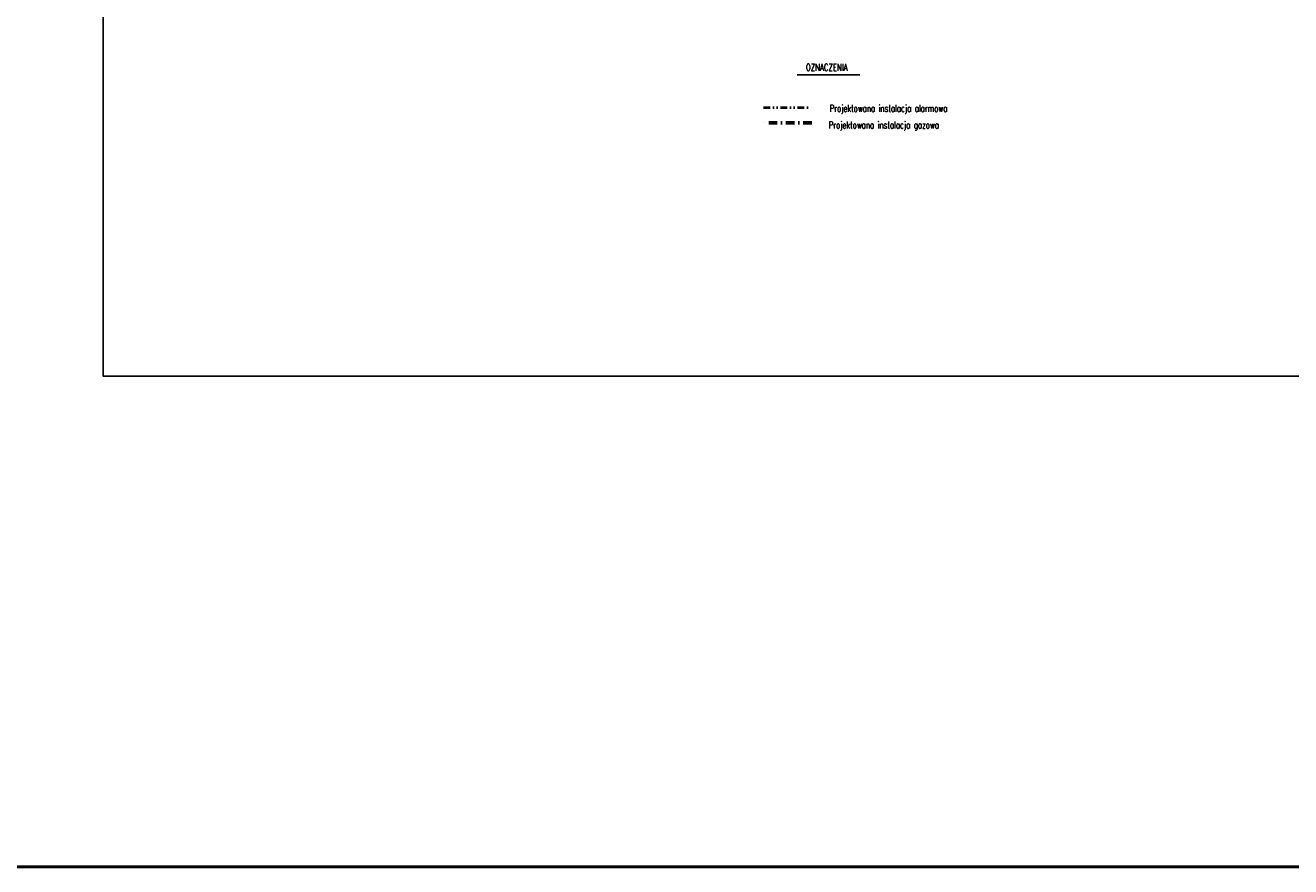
# Model space of a CAD drawing. Header units: millimetres. Extents: x 309006 to 595006, y -33000 to 67000.
# Tile 21 of 55: x 423280 to 469749, y -33000 to -2117. Entities that reach past the tile are written whole.
import ezdxf

# ---------------------------------------------------------------- set-up
doc = ezdxf.new("R2010")
doc.units = ezdxf.units.MM
doc.header["$MEASUREMENT"] = 0
doc.linetypes.add('DASHDOT', pattern=[25.4, 12.7, -6.35, 0, -6.35])
doc.linetypes.add('DIVIDE', pattern=[1.25, 0.5, -0.25, 0, -0.25, 0, -0.25])
for name, color, linetype, lineweight in [('PU_opis', 3, 'Continuous', 25), ('PU_opis_CO', 3, 'Continuous', 25), ('PU_opisy_wk', 3, 'Continuous', 25), ('PU_URZADZENIA', 6, 'Continuous', 30)]:
    doc.layers.add(name, color=color, linetype=linetype, lineweight=lineweight)
doc.styles.add('8', font='simplex.shx', dxfattribs={"width": 0.75})

msp = doc.modelspace()

# ---------------------------------------------------------------- linework, layer by layer
at = {"layer": 'PU_opis'}
msp.add_lwpolyline([(426139.8, 32600), (481739.8, 32600), (481739.8, -15000), (426139.8, -15000)], close=True, dxfattribs=at)
at = {"layer": 'PU_opis_CO'}
msp.add_line((453929.9, -3934.4), (451624, -3934.4), dxfattribs=at)
at = {"layer": 'PU_opisy_wk', "color": 2, "linetype": 'DASHDOT', "lineweight": 60, "ltscale": 25}
msp.add_line((452166.6, -5701.3, 95.7), (450381.1, -5701.3, 95.7), dxfattribs=at)
at = {"layer": 'PU_opisy_wk', "color": 1, "lineweight": 50}
msp.add_lwpolyline([(309005.8, 67000), (595005.8, 67000), (595005.8, -33000), (309005.8, -33000)], close=True, dxfattribs=at)
at = {"layer": 'PU_URZADZENIA', "linetype": 'DIVIDE', "lineweight": 40, "ltscale": 500}
msp.add_line((450385.2, -5132.5), (452208.4, -5132.5), dxfattribs=at)

# ---------------------------------------------------------------- texts
at = {"layer": 'PU_opis_CO', "style": '8', "width": 0.75}
for s, p in [('OZNACZENIA', (451947, -3786.8, 37.8)), ('Projektowana instalacja alarmowa', (452817, -5288.3, 378.2))]:
    msp.add_text(s, height=250, dxfattribs=at).set_placement(p)
at = {"layer": 'PU_opisy_wk', "linetype": 'ByBlock', "style": '8', "width": 0.75}
msp.add_text('Projektowana instalacja gazowa', height=250, dxfattribs=at).set_placement((452780.6, -5899.8))

doc.saveas('drawing.dxf')
